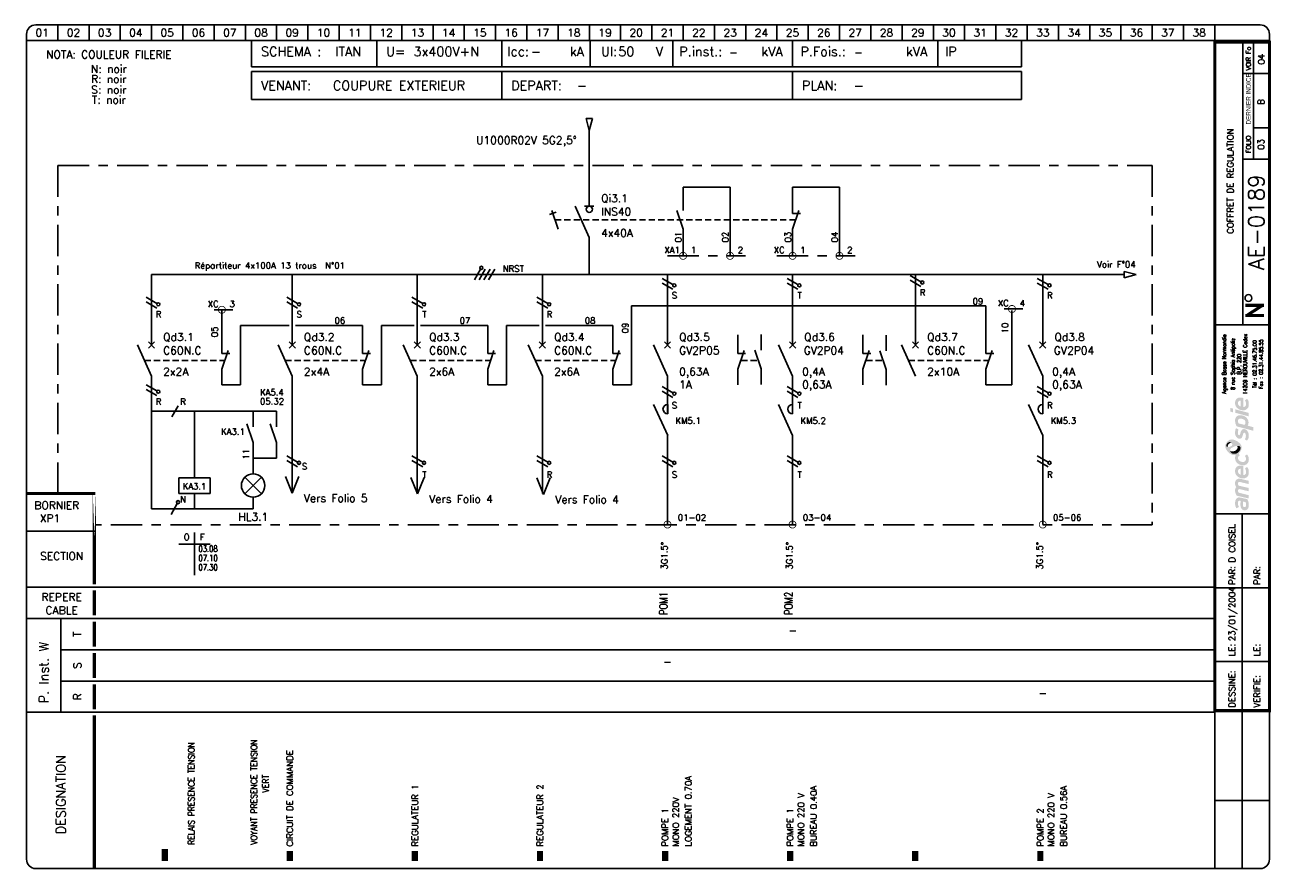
# Model space of a CAD drawing. Header units: millimetres. Extents: x 0 to 398, y -1 to 270.
import ezdxf
from ezdxf.enums import TextEntityAlignment as Align

# ---------------------------------------------------------------- set-up
doc = ezdxf.new("R2010")
doc.units = ezdxf.units.MM
doc.header["$LTSCALE"] = 20
doc.header["$MEASUREMENT"] = 0
for name, pattern in [('AXES', [0.95, 0.5, -0.15, 0.15, -0.15]), ('CONTINU', [0]), ('DISCONTINU', [0.15, 0.1, -0.05])]:
    doc.linetypes.add(name, pattern=pattern)
for name, color, linetype in [('POINTILLE', 5, 'DISCONTINU'), ('TEXTE', 3, 'Continuous'), ('TRAIAXE', 6, 'AXES'), ('TRAIFIN', 1, 'Continuous'), ('TRAIGROS', 2, 'Continuous'), ('TRAIMOY', 4, 'Continuous')]:
    doc.layers.add(name, color=color, linetype=linetype)
doc.styles.add('ROMANS8', font='ROMANS8.shx')
doc.styles.get("Standard").update_dxf_attribs({"font": 'simplex.shx'})
doc.styles.add('TEXTE', font='txt8', dxfattribs={"height": 2.5})
doc.styles.add('TXT', font='txt', dxfattribs={"width": 0.8})

# ---------------------------------------------------------------- blocks, each defined once
blk = doc.blocks.new('CART')
at = {"layer": 'TEXTE', "color": 7}
for p, q in [((72.02, 264.91), (72.02, 256.49)), ((112.02, 264.91), (112.02, 256.49)), ((152.02, 264.91), (152.02, 256.49)), ((180.26, 264.91), (180.26, 256.49)), ((206.73, 264.91), (206.73, 256.49)), ((244.98, 264.91), (244.98, 256.49)), ((291.46, 264.91), (291.46, 256.49)), ((318.22, 264.91), (318.22, 256.49)), ((318.22, 256.49), (72.02, 256.49)), ((72, 246), (72, 255)), ((72, 255), (318.25, 255)), ((152, 255), (152, 246)), ((245, 255), (245, 246)), ((318.25, 255), (318.25, 246)), ((318.25, 246), (72, 246)), ((11.02, 79.91), (11.02, 49.91))]:
    blk.add_line(p, q, dxfattribs=at)
at = {"layer": 'TEXTE', "color": 7, "const_width": 1}
for points in [[(395.77, 180.16), (389.77, 180.16)], [(390.27, 176.91), (395.27, 180.16)], [(395.77, 176.91), (389.77, 176.91)]]:
    blk.add_lwpolyline(points, dxfattribs=at)
at = {"layer": 'TEXTE', "color": 7}
blk.add_circle((390.78, 182.5), 1.08, dxfattribs=at)
at = {"layer": 'TRAIAXE', "color": 6}
for p, q in [((10.02, 119.91), (10.02, 224.91)), ((10.02, 224.91), (360.02, 224.91)), ((360.02, 224.91), (360.02, 109.91)), ((360.02, 109.91), (22.02, 109.91))]:
    blk.add_line(p, q, dxfattribs=at)
at = {"layer": 'TRAIFIN', "color": 7}
for p, q in [((10.02, 269.91), (10.02, 264.91)), ((20.02, 269.91), (20.02, 264.91)), ((30.02, 269.91), (30.02, 264.91)), ((40.02, 269.91), (40.02, 264.91)), ((50.02, 269.91), (50.02, 264.91)), ((60.02, 269.91), (60.02, 264.91)), ((70.02, 269.91), (70.02, 264.91)), ((80.02, 269.91), (80.02, 264.91)), ((90.02, 269.91), (90.02, 264.91)), ((100.02, 269.91), (100.02, 264.91)), ((110.02, 269.91), (110.02, 264.91)), ((120.02, 269.91), (120.02, 264.91)), ((130.02, 269.91), (130.02, 264.91)), ((140.02, 269.91), (140.02, 264.91)), ((150.02, 269.91), (150.02, 264.91)), ((160.02, 269.91), (160.02, 264.91)), ((170.02, 269.91), (170.02, 264.91)), ((180.02, 269.91), (180.02, 264.91)), ((190.02, 269.91), (190.02, 264.91)), ((200.02, 269.91), (200.02, 264.91)), ((210.02, 269.91), (210.02, 264.91)), ((220.02, 269.91), (220.02, 264.91)), ((230.02, 269.91), (230.02, 264.91)), ((240.02, 269.91), (240.02, 264.91)), ((250.02, 269.91), (250.02, 264.91)), ((260.02, 269.91), (260.02, 264.91)), ((270.02, 269.91), (270.02, 264.91)), ((280.02, 269.91), (280.02, 264.91)), ((290.02, 269.91), (290.02, 264.91)), ((300.02, 269.91), (300.02, 264.91)), ((310.02, 269.91), (310.02, 264.91)), ((320.02, 269.91), (320.02, 264.91)), ((330.02, 269.91), (330.02, 264.91)), ((340.02, 269.91), (340.02, 264.91)), ((350.02, 269.91), (350.02, 264.91)), ((360.02, 269.91), (360.02, 264.91)), ((370.02, 269.91), (370.02, 264.91)), ((380.02, 269.91), (380.02, 264.91)), ((392.43, 226.95), (392.43, 264.41)), ((392.43, 237), (396.98, 237))]:
    blk.add_line(p, q, dxfattribs=at)
at = {"layer": 'TRAIGROS', "color": 7}
for p, q in [((3.02, 269.91), (394.52, 269.91)), ((0.02, 266.91), (0.02, 264.91)), ((0.02, 264.91), (0.02, 2.91)), ((397.52, 264.91), (0.02, 264.91)), ((397.52, 264.91), (0.02, 264.91)), ((389.02, 173.91), (389.02, 264.41)), ((397.52, 266.91), (397.52, 264.91)), ((397.52, 2.91), (397.52, 264.91)), ((389.02, 254.41), (397.02, 254.41)), ((389.02, 226.92), (397.02, 226.92)), ((380.02, 173.91), (397.52, 173.91)), ((380.02, 113.43), (397.53, 113.43)), ((0.02, 107.91), (22.02, 107.91)), ((0.02, 89.91), (380.02, 89.91)), ((11.02, 79.91), (0.02, 79.91)), ((11.02, 79.91), (380.02, 79.91)), ((11.02, 69.91), (380.02, 69.91)), ((11.02, 59.91), (380.02, 59.91)), ((0.02, 49.91), (380.02, 49.91)), ((380.02, -0.12), (380.02, 50.43)), ((3.02, -0.09), (394.52, -0.09))]:
    blk.add_line(p, q, dxfattribs=at)
for points, const_width in [([(380.02, 264.41), (380.02, 50.43), (397.52, 50.43), (397.52, 264.41), (380.02, 264.41)], 1), ([(0.02, 119.91), (22.02, 119.91)], 1), ([(21.73, 88.91), (21.73, 80.91)], 1), ([(21.73, 78.91), (21.73, 70.91)], 1), ([(21.73, 68.91), (21.73, 60.91)], 1), ([(21.73, 58.91), (21.73, 50.91)], 1), ([(21.73, 48.91), (21.73, 43.38)], 1), ([(21.73, 43.38), (21.73, -0.09)], 1), ([(44.23, 6.14), (44.23, 2.27)], 2), ([(84.23, 5.5), (84.23, 2.27)], 2), ([(124.23, 5.5), (124.23, 2.27)], 2), ([(164.23, 5.5), (164.23, 2.27)], 2), ([(204.23, 5.5), (204.23, 2.27)], 2), ([(244.23, 5.5), (244.23, 2.27)], 2), ([(284.23, 5.5), (284.23, 2.27)], 2), ([(324.23, 5.5), (324.23, 2.27)], 2)]:
    blk.add_lwpolyline(points, dxfattribs=dict(at, const_width=const_width))
at = {"layer": 'TRAIGROS', "color": 7, "const_width": 1}
blk.add_lwpolyline([(21.73, 119.95), (21.73, 90.91)], close=True, dxfattribs=at)
at = {"layer": 'TRAIGROS', "color": 7}
for centre, start, end in [((3.02, 266.91), 90, 180), ((394.52, 266.91), 0, 90), ((3.02, 2.91), 180, 270), ((394.52, 2.91), 270, 0)]:
    blk.add_arc(centre, 3, start, end, dxfattribs=at)
at = {"layer": 'TRAIMOY', "color": 7}
for p, q in [((388.77, -0.1), (388.77, 113.43)), ((380.02, 89.73), (397.53, 89.73)), ((380.02, 66.18), (397.53, 66.18)), ((380.02, 21.66), (397.53, 21.66))]:
    blk.add_line(p, q, dxfattribs=at)
at = {"layer": 'TEXTE', "color": 7}
for s, p in [('01', (5.02, 267.41)), ('02', (15.02, 267.41)), ('03', (25.02, 267.41)), ('04', (35.02, 267.41)), ('05', (45.02, 267.41)), ('06', (55.02, 267.41)), ('07', (65.02, 267.41)), ('08', (75.02, 267.41)), ('09', (85.02, 267.41)), ('10', (95.02, 267.41)), ('11', (105.02, 267.41)), ('12', (115.02, 267.41)), ('13', (125.02, 267.41)), ('14', (135.02, 267.41)), ('15', (145.02, 267.41)), ('16', (155.02, 267.41)), ('17', (165.02, 267.41)), ('18', (175.02, 267.41)), ('19', (185.02, 267.41)), ('20', (195.02, 267.41)), ('21', (205.02, 267.41)), ('22', (215.02, 267.41)), ('23', (225.02, 267.41)), ('24', (235.02, 267.41)), ('25', (245.02, 267.41)), ('26', (255.02, 267.41)), ('27', (265.02, 267.41)), ('28', (275.02, 267.41)), ('29', (285.02, 267.41)), ('30', (295.02, 267.41)), ('31', (305.02, 267.41)), ('32', (315.02, 267.41)), ('33', (325.02, 267.41)), ('34', (335.02, 267.41)), ('35', (345.02, 267.41)), ('36', (355.02, 267.41)), ('37', (365.02, 267.41)), ('38', (375.02, 267.41))]:
    blk.add_text(s, height=2.5, dxfattribs=at).set_placement(p, align=Align.MIDDLE)
for s, height, p in [('kA', 3, (173.77, 259.91)), ('Ul:', 3, (183.77, 259.91)), ('P.inst.:', 3, (208.77, 259.91)), ('kVA', 3, (235.02, 259.91)), ('P.Fois.:', 3, (247.52, 259.91)), ('kVA', 3, (281.27, 259.91)), ('SCHEMA :', 3, (75.02, 259.91)), ('U=', 3, (115.02, 259.91)), ('Icc:', 3, (153.77, 259.91)), ('V', 3, (201.27, 259.91)), ('IP', 3, (293.77, 259.91)), ('VENANT:', 3, (75, 249)), ('DEPART:', 3, (155, 249)), ('PLAN:', 3, (248, 249)), ('BORNIER', 2.5, (2.52, 114.91))]:
    blk.add_text(s, height=height, dxfattribs=at).set_placement(p)
at = {"layer": 'TEXTE', "color": 7, "width": 0.867769}
blk.add_text('VOIR Fo', height=1.5, rotation=90, dxfattribs=at).set_placement((391.52, 255.41), (391.52, 262.91), align=Align.FIT)
at = {"layer": 'TEXTE', "color": 7, "style": 'TXT', "width": 0.8}
blk.add_text('DERNIER INDICE', height=1.5, rotation=90, dxfattribs=at).set_placement((391.52, 238.03))
at = {"layer": 'TEXTE', "color": 7}
for s, height, p in [('FOLIO', 1.5, (391.52, 231.67)), ('T', 2.5, (17.52, 74.91)), ('S', 2.5, (17.52, 64.91)), ('R', 2.5, (17.52, 54.91))]:
    blk.add_text(s, height=height, rotation=90, dxfattribs=at).set_placement(p, align=Align.CENTER)
for s, p in [('SECTION', (11.27, 98.66)), ('REPERE', (11.27, 85.59)), ('CABLE', (11.27, 81.3))]:
    blk.add_text(s, height=2.5, dxfattribs=at).set_placement(p, align=Align.CENTER)
for s, height, p in [('PAR:', 2, (386.53, 90.73)), ('PAR:', 2, (394.53, 90.73)), ('P. Inst. W', 3, (7.05, 52.81)), ('LE:', 2, (386.53, 67.86)), ('LE:', 2, (394.53, 67.86)), ('DESSINE:', 2, (386.53, 51.43)), ('VERIFIE:', 2, (394.53, 51.43)), ('DESIGNATION', 3, (12.52, 10.91))]:
    blk.add_text(s, height=height, rotation=90, dxfattribs=at).set_placement(p)
at = {"layer": 'TEXTE'}
for tag, p in [('FOLIO_SUIVANT', (395.92, 258.95)), ('INDICE', (395.81, 245.26)), ('FOLIO', (395.81, 231.67))]:
    blk.add_attdef(tag, text='', height=2, rotation=90, dxfattribs=at).set_placement(p, align=Align.CENTER)
at = {"layer": 'TEXTE', "color": 4}
for tag, p, height in [('REGIME_DE_NEUTRE', (98.77, 259.91), 3), ('TENSION', (123.77, 259.91), 3), ('ICC', (161.27, 259.91), 3), ('UI', (189.27, 259.91), 3), ('P_INSTAL', (224.73, 259.91), 2.5), ('PUISSSANCE_DE_FOISO', (264.73, 259.91), 2.5), ('VENANT_DE', (98, 249), 3), ('DEPART', (176, 249), 3), ('PLAN', (264.5, 249), 3)]:
    blk.add_attdef(tag, p, '', height=height, dxfattribs=at)
at = {"layer": 'TEXTE'}
blk.add_attdef('INTITULE_DU_PLAN', text='', height=2, rotation=90, dxfattribs=at).set_placement((385.02, 219.91), align=Align.MIDDLE)
at = {"layer": 'TEXTE', "color": 4}
blk.add_attdef('NUMERO', text='', height=5, rotation=90, dxfattribs=at).set_placement((395.81, 206.7), align=Align.CENTER)
at = {"layer": 'TEXTE'}
for tag, p in [('DESSINATEUR', (386.55, 97.87)), ('DATE', (386.53, 72.67))]:
    blk.add_attdef(tag, p, '', height=2, rotation=90, dxfattribs=at)
blk = doc.blocks.new('LOGO')
h = blk.add_hatch(color=187)
h.paths.add_polyline_path([(0.27, -25.15), (-0.26, -25.03), (-0.61, -25.01), (-0.96, -25.01), (-1.3, -25.15), (-1.56, -25.39), (-1.76, -25.66), (-1.92, -26.06), (-2.01, -26.61), (-2, -27.13), (-1.95, -27.54), (-1.82, -27.98), (-1.59, -28.49), (-0.78, -28.03), (-0.88, -27.84), (-0.99, -27.58), (-1.06, -27.27), (-1.09, -26.94), (-1.07, -26.65), (-1.03, -26.36), (-0.9, -26.15), (-0.74, -26.05), (-0.59, -26.04), (-0.23, -26.1), (-0.26, -26.47), (-0.29, -26.77), (-0.31, -27.1), (-0.31, -27.41), (-0.26, -27.77), (-0.19, -28.1), (-0.05, -28.44), (0.2, -28.78), (0.48, -28.98), (0.87, -29.11), (1.22, -29.1), (1.58, -29.04), (1.84, -28.87), (2.14, -28.53), (2.3, -28.16), (2.37, -27.71), (2.36, -27.1), (2.28, -26.51), (2.08, -25.89), (1.89, -25.54), (0.84, -25.3)])
h.paths.add_polyline_path([(0.54, -26.31), (1.32, -26.47), (1.41, -26.69), (1.48, -27.01), (1.49, -27.42), (1.48, -27.74), (1.4, -27.9), (1.29, -28.03), (1.14, -28.09), (0.96, -28.1), (0.81, -28.07), (0.69, -27.97), (0.6, -27.85), (0.54, -27.71), (0.5, -27.54), (0.49, -27.3), (0.49, -27.06), (0.5, -26.59)], flags=16)
h.paths.add_polyline_path([(-0.88, -23.47), (-0.97, -23.29), (-1.06, -23.08), (-1.08, -22.86), (-1.05, -22.63), (-0.97, -22.45), (-0.79, -22.36), (-0.5, -22.33), (2.29, -23.01), (2.29, -21.94), (-0.8, -21.24), (-0.96, -21.08), (-1.06, -20.77), (-1.1, -20.45), (-1, -20.2), (-0.87, -20.11), (-0.7, -20.03), (-0.48, -20.05), (2.29, -20.7), (2.29, -19.65), (-0.36, -19.01), (-0.65, -19), (-1.01, -19.01), (-1.3, -19.12), (-1.55, -19.28), (-1.77, -19.54), (-1.9, -19.8), (-1.98, -20), (-2.02, -20.38), (-2.01, -20.76), (-1.91, -21.13), (-1.79, -21.45), (-1.64, -21.71), (-1.75, -21.83), (-1.89, -22.08), (-1.98, -22.36), (-2.01, -22.66), (-2.01, -23), (-1.95, -23.36), (-1.85, -23.71), (-1.69, -24.08), (-1.5, -24.43), (2.29, -25.32), (2.29, -24.26)])
h.paths.add_polyline_path([(-0.19, -14.81), (-0.51, -14.81), (-0.91, -14.88), (-1.19, -15), (-1.42, -15.16), (-1.64, -15.38), (-1.83, -15.67), (-1.95, -15.97), (-2, -16.26), (-2.02, -16.52), (-2.01, -16.84), (-1.96, -17.15), (-1.84, -17.46), (-1.65, -17.81), (-1.41, -18.09), (-1.14, -18.33), (-0.89, -18.51), (-0.59, -18.68), (-0.17, -18.82), (0.24, -18.89), (0.59, -18.91), (0.98, -18.88), (1.37, -18.75), (1.77, -18.51), (2.17, -18.06), (2.33, -17.58), (2.38, -17.11), (2.38, -16.56), (2.33, -16.15), (2.2, -15.79), (2.03, -15.5), (1.82, -15.25), (1.14, -15.68), (1.3, -15.94), (1.42, -16.3), (1.49, -16.68), (1.49, -16.99), (1.43, -17.33), (1.23, -17.63), (0.99, -17.81), (0.79, -17.86), (0.6, -17.84), (0.6, -14.97), (0.23, -14.85)])
h.paths.add_polyline_path([(-0.26, -17.69), (-0.43, -17.64), (-0.58, -17.55), (-0.76, -17.39), (-0.9, -17.24), (-1.01, -17.02), (-1.06, -16.86), (-1.08, -16.63), (-1.06, -16.36), (-0.96, -16.16), (-0.83, -15.98), (-0.62, -15.87), (-0.44, -15.83), (-0.26, -15.83)], flags=16)
h.paths.add_polyline_path([(-0.09, -13.56), (-0.44, -13.4), (-0.74, -13.16), (-0.95, -12.9), (-1.04, -12.61), (-1.08, -12.36), (-1.02, -12.05), (-0.89, -11.83), (-0.73, -11.69), (-0.61, -11.61), (-0.5, -11.55), (-0.88, -10.89), (-1.08, -11.04), (-1.32, -11.18), (-1.51, -11.28), (-1.78, -11.38), (-1.87, -11.55), (-1.97, -11.89), (-2.01, -12.3), (-1.98, -12.76), (-1.82, -13.35), (-1.54, -13.76), (-1.25, -14.08), (-0.85, -14.34), (-0.48, -14.51), (-0.05, -14.65), (0.44, -14.71), (0.94, -14.69), (1.47, -14.5), (1.83, -14.25), (2.09, -13.94), (2.26, -13.6), (2.36, -13.21), (2.39, -12.82), (2.37, -12.43), (2.27, -11.98), (2.07, -11.58), (1.82, -11.23), (1.12, -11.67), (1.29, -11.95), (1.43, -12.27), (1.45, -12.61), (1.43, -12.96), (1.23, -13.36), (0.95, -13.57), (0.61, -13.63), (0.31, -13.63)])
h.paths.add_polyline_path([(1.25, -3.19), (0.94, -3.13), (0.59, -3.14), (0.32, -3.25), (0.1, -3.49), (-0.12, -3.81), (-0.25, -4.17), (-0.38, -4.62), (-0.46, -4.92), (-0.59, -5.03), (-0.74, -5.08), (-0.86, -5.03), (-0.96, -4.94), (-1.06, -4.74), (-1.12, -4.53), (-1.11, -4.23), (-1.07, -3.86), (-1.01, -3.51), (-0.93, -3.23), (-1.72, -2.85), (-1.84, -3.12), (-1.93, -3.4), (-1.97, -3.68), (-2, -3.98), (-2.02, -4.32), (-2, -4.65), (-1.94, -5.01), (-1.8, -5.31), (-1.64, -5.58), (-1.4, -5.84), (-1.11, -6.04), (-0.85, -6.17), (-0.56, -6.2), (-0.24, -6.15), (0.01, -5.99), (0.18, -5.81), (0.32, -5.51), (0.41, -5.18), (0.51, -4.86), (0.57, -4.63), (0.67, -4.45), (0.78, -4.33), (0.97, -4.29), (1.15, -4.35), (1.3, -4.55), (1.41, -4.85), (1.44, -5.24), (1.41, -5.62), (1.33, -5.91), (1.23, -6.15), (1.09, -6.39), (1.78, -6.81), (1.86, -6.74), (1.97, -6.61), (2.14, -6.32), (2.27, -6), (2.36, -5.62), (2.37, -5.24), (2.35, -4.86), (2.3, -4.52), (2.19, -4.21), (2.03, -3.92), (1.85, -3.65), (1.57, -3.35)])
h.paths.add_polyline_path([(1.14, 0.91), (0.82, 1.08), (0.5, 1.2), (0.1, 1.27), (-0.26, 1.3), (-0.73, 1.29), (-1.12, 1.19), (-1.38, 1.04), (-1.61, 0.8), (-1.77, 0.55), (-1.89, 0.33), (-1.98, 0.01), (-2.01, -0.32), (-1.99, -0.65), (-1.95, -1.02), (-1.88, -1.34), (-1.76, -1.63), (-1.63, -1.96), (-1.52, -2.24), (3.84, -3.66), (3.84, -2.51), (1.96, -2.01), (2.11, -1.85), (2.24, -1.56), (2.27, -1.32), (2.29, -1.04), (2.27, -0.75), (2.21, -0.44), (2.07, -0.1), (1.9, 0.2), (1.71, 0.44), (1.43, 0.71)])
h.paths.add_polyline_path([(0.98, -1.77), (-0.92, -1.28), (-0.98, -1.1), (-1.05, -0.84), (-1.07, -0.56), (-1.04, -0.29), (-0.94, -0.06), (-0.77, 0.11), (-0.53, 0.2), (-0.24, 0.22), (0.04, 0.2), (0.35, 0.13), (0.58, 0.05), (0.81, -0.07), (1.02, -0.24), (1.19, -0.46), (1.27, -0.68), (1.28, -0.93), (1.28, -1.16), (1.24, -1.43), (1.15, -1.61)], flags=16)
h.paths.add_polyline_path([(-1.97, 3.22), (-1.97, 2.11), (2.35, 0.95), (2.35, 2.06)])
h.paths.add_polyline_path([(-3.55, 3.65), (-3.55, 2.48), (-2.65, 2.25), (-2.65, 3.43)])
h.paths.add_polyline_path([(-0.19, 6.99), (-0.51, 6.99), (-0.91, 6.92), (-1.19, 6.81), (-1.42, 6.64), (-1.64, 6.43), (-1.83, 6.14), (-1.95, 5.83), (-2, 5.54), (-2.02, 5.28), (-2.01, 4.96), (-1.96, 4.66), (-1.84, 4.34), (-1.65, 4), (-1.41, 3.71), (-1.14, 3.48), (-0.89, 3.29), (-0.59, 3.12), (-0.17, 2.98), (0.24, 2.92), (0.59, 2.89), (0.98, 2.93), (1.37, 3.06), (1.77, 3.29), (2.17, 3.75), (2.33, 4.22), (2.38, 4.7), (2.38, 5.24), (2.33, 5.65), (2.2, 6.02), (2.03, 6.3), (1.82, 6.56), (1.14, 6.13), (1.3, 5.87), (1.42, 5.5), (1.49, 5.12), (1.49, 4.82), (1.43, 4.47), (1.23, 4.17), (0.99, 4), (0.79, 3.94), (0.6, 3.96), (0.6, 6.83), (0.23, 6.96)])
h.paths.add_polyline_path([(-0.26, 4.11), (-0.43, 4.16), (-0.58, 4.26), (-0.76, 4.42), (-0.9, 4.56), (-1.01, 4.78), (-1.06, 4.95), (-1.08, 5.17), (-1.06, 5.44), (-0.96, 5.64), (-0.83, 5.82), (-0.62, 5.93), (-0.44, 5.97), (-0.26, 5.97)], flags=16)
h = blk.add_hatch(color=135)
h.paths.add_polyline_path([(-2.62, -6.48), (-2.99, -6.44), (-3.33, -6.46), (-3.66, -6.54), (-3.9, -6.66), (-4.19, -6.88), (-4.48, -7.12), (-4.72, -7.4), (-4.9, -7.71), (-5.08, -8.08), (-5.15, -8.51), (-5.14, -8.84), (-5.03, -9.22), (-4.88, -9.56), (-4.68, -9.88), (-4.46, -10.22), (-4.19, -10.51), (-3.87, -10.81), (-3.57, -11.02), (-3.23, -11.21), (-2.91, -11.36), (-2.54, -11.44), (-2.16, -11.45), (-1.78, -11.38), (-1.51, -11.28), (-1.32, -11.18), (-1.08, -11.04), (-0.88, -10.89), (-0.73, -10.77), (-0.54, -10.54), (-0.29, -10.22), (-0.06, -9.77), (0.06, -9.2), (0.05, -8.64), (-0.11, -8.22), (-0.36, -7.85), (-0.69, -7.52), (-1.07, -7.21), (-1.43, -6.95), (-1.9, -6.73), (-2.27, -6.57)])
h.paths.add_polyline_path([(-2.94, -7.94), (-2.93, -8.06), (-2.93, -8.18), (-2.98, -8.34), (-3.08, -8.43), (-3.22, -8.54), (-3.43, -8.66), (-3.65, -8.75), (-3.89, -8.84), (-4.16, -8.87), (-4.34, -8.85), (-4.5, -8.82), (-4.67, -8.73), (-4.76, -8.58), (-4.8, -8.43), (-4.79, -8.24), (-4.75, -8.06), (-4.69, -7.92), (-4.59, -7.78), (-4.48, -7.64), (-4.34, -7.51), (-4.19, -7.41), (-4, -7.31), (-3.79, -7.28), (-3.58, -7.31), (-3.42, -7.38), (-3.25, -7.49), (-3.12, -7.62), (-3.02, -7.79)], flags=16)
h.paths.add_polyline_path([(-1.84, -8.57), (-1.32, -8.49), (-1.12, -8.49), (-0.87, -8.49), (-0.65, -8.57), (-0.45, -8.72), (-0.32, -8.9), (-0.26, -9.1), (-0.28, -9.35), (-0.35, -9.63), (-0.51, -9.97), (-0.73, -10.32), (-1.02, -10.58), (-1.39, -10.82), (-1.78, -10.98), (-2.23, -11.04), (-2.55, -11.01), (-2.82, -10.95), (-3.16, -10.77), (-3.4, -10.52), (-3.53, -10.28), (-3.6, -10.02), (-3.6, -9.73), (-3.5, -9.48), (-3.31, -9.23), (-3, -9.04), (-2.68, -8.88), (-2.26, -8.71)], flags=16)
h = blk.add_hatch(color=253)
h.paths.add_polyline_path([(-4, -7.31), (-4.19, -7.41), (-4.34, -7.51), (-4.48, -7.64), (-4.59, -7.78), (-4.69, -7.92), (-4.75, -8.06), (-4.79, -8.24), (-4.8, -8.43), (-4.76, -8.58), (-4.67, -8.73), (-4.5, -8.82), (-4.34, -8.85), (-4.36, -8.64), (-4.33, -8.43), (-4.27, -8.21), (-4.19, -8.05), (-4.09, -7.91), (-3.95, -7.79), (-3.82, -7.69), (-3.65, -7.62), (-3.47, -7.58), (-3.28, -7.58), (-3.12, -7.62), (-3.25, -7.49), (-3.42, -7.38), (-3.58, -7.31), (-3.79, -7.28)])
h.paths.add_polyline_path([(-0.87, -8.49), (-1.12, -8.49), (-1.32, -8.49), (-1.27, -8.65), (-1.22, -8.89), (-1.24, -9.17), (-1.31, -9.4), (-1.45, -9.63), (-1.67, -9.84), (-1.91, -10), (-2.2, -10.15), (-2.48, -10.22), (-2.71, -10.25), (-2.97, -10.24), (-3.22, -10.21), (-3.44, -10.12), (-3.6, -10.02), (-3.53, -10.28), (-3.4, -10.52), (-3.16, -10.77), (-2.82, -10.95), (-2.55, -11.01), (-2.23, -11.04), (-1.78, -10.98), (-1.39, -10.82), (-1.02, -10.58), (-0.73, -10.32), (-0.51, -9.97), (-0.35, -9.63), (-0.28, -9.35), (-0.26, -9.1), (-0.32, -8.9), (-0.45, -8.72), (-0.65, -8.57)])
at = {"color": 7, "style": 'ROMANS8', "width": 0.8}
for s, height, p in [('Agence Basse Normandie', 1.2384, (-4.85, 17.68)), ('8 rue Sophia Antipolis', 1.2384, (-2.12, 17.68)), ('14209 HEROUVILLE Cedex', 1.2384, (1.84, 17.68)), ('B.P. 220', 1.238, (-0.08, 17.68)), ('Tél : 02.31.46.75.00', 1.2384, (4.88, 17.68)), ('Fax : 02.31.44.85.55', 1.2384, (6.91, 17.68))]:
    blk.add_text(s, height=height, rotation=90, dxfattribs=at).set_placement(p, align=Align.CENTER)
blk = doc.blocks.new('R11')
at = {"layer": 'TRAIFIN'}
blk.add_line((0, 0), (0, 10), dxfattribs=at)
at = {"layer": 'TRAIGROS'}
blk.add_line((-2, 16), (0, 10), dxfattribs=at)
blk = doc.blocks.new('X30')
at = {"linetype": 'CONTINU'}
for points in [[(-2.65, 1.1), (2.65, 6.4)], [(2.65, 1.1), (-2.65, 6.4)]]:
    blk.add_lwpolyline(points, dxfattribs=at)
blk.add_circle((0, 3.75), 3.75, dxfattribs=at)
blk = doc.blocks.new('X66')
at = {"linetype": 'Continuous'}
blk.add_lwpolyline([(-1.73, 2.5), (1.73, 0.5)], dxfattribs=at)
blk.add_circle((2.17, 0.25), 0.5, dxfattribs=at)
blk = doc.blocks.new('R1')
at = {"layer": 'TRAIFIN'}
for p, q in [((0.005005, 9.98501), (0.005005, 14.98501)), ((-4.994995, 4.98501), (-4.994995, 9.98501)), ((-4.994995, 9.98501), (5.005005, 9.98501)), ((5.005005, 9.98501), (5.005005, 4.98501)), ((5.005005, 4.98501), (-4.994995, 4.98501)), ((0.005005, -0.01499), (0.005005, 4.98501))]:
    blk.add_line(p, q, dxfattribs=at)
blk = doc.blocks.new('X62')
at = {"linetype": 'Continuous'}
for points in [[(-1.73, 2.5), (1.73, 0.5)], [(-1.73, 1), (1.73, -1)]]:
    blk.add_lwpolyline(points, dxfattribs=at)
blk.add_circle((2.17, 0.25), 0.5, dxfattribs=at)
blk = doc.blocks.new('U75')
at = {"layer": 'TRAIFIN', "const_width": 0.25}
blk.add_lwpolyline([(-1.125, 0, 1), (1.125, 0, 1)], format="xyb", close=True, dxfattribs=at)
blk = doc.blocks.new('U3')
at = {"layer": 'TRAIGROS'}
for p, q in [((0, -10), (-4.5, 0)), ((-1, 1), (1, -1)), ((-1, -1), (1, 1))]:
    blk.add_line(p, q, dxfattribs=at)
blk = doc.blocks.new('X59')
at = {"linetype": 'Continuous'}
blk.add_lwpolyline([(-1.73, 1), (1.73, -1)], dxfattribs=at)
blk = doc.blocks.new('X05')
at = {"layer": 'TRAIFIN'}
for p, q in [((0, 8), (0, 2)), ((0, -8), (0, -3))]:
    blk.add_line(p, q, dxfattribs=at)
at = {"layer": 'TRAIGROS'}
for p, q in [((2, 3), (0, -3)), ((0, 2), (2.5, 2))]:
    blk.add_line(p, q, dxfattribs=at)
blk = doc.blocks.new('X09')
for points in [[(2.25, 1.75), (4.35, 2.45)], [(5, -3), (3, 3)]]:
    blk.add_lwpolyline(points)
blk = doc.blocks.new('U6')
at = {"layer": 'TRAIFIN'}
blk.add_circle((0, -1), 1, dxfattribs=at)
at = {"layer": 'TRAIGROS'}
for p, q in [((0, -10), (-4.5, 0)), ((-1.5, 0), (1.5, 0))]:
    blk.add_line(p, q, dxfattribs=at)
blk = doc.blocks.new('R101', base_point=(222.38, 164.86))
at = {"layer": 'TRAIGROS'}
for p, q in [((222.38, 165.89), (226.25, 164.86)), ((222.38, 163.82), (222.38, 165.89)), ((226.25, 164.86), (222.38, 163.82))]:
    blk.add_line(p, q, dxfattribs=at)
blk = doc.blocks.new('X04')
at = {"layer": 'TRAIFIN'}
for p, q in [((0, 8), (0, 3)), ((0, -8), (0, -3))]:
    blk.add_line(p, q, dxfattribs=at)
at = {"layer": 'TRAIGROS'}
blk.add_line((-2, 3), (0, -3), dxfattribs=at)
blk = doc.blocks.new('X64')
at = {"linetype": 'Continuous'}
for points in [[(-1.73, 2.5), (1.73, 0.5)], [(-1.73, 1), (1.73, -1)], [(-1.73, -0.5), (1.73, -2.5)], [(-1.73, -2), (1.73, -4)]]:
    blk.add_lwpolyline(points, dxfattribs=at)
blk.add_circle((2.17, 0.25), 0.5, dxfattribs=at)
blk = doc.blocks.new('U2')
at = {"layer": 'TRAIFIN'}
blk.add_arc((0, -1.5), 1.5, 90, 270, dxfattribs=at)
at = {"layer": 'TRAIGROS'}
blk.add_line((0, -10), (-4.5, 0), dxfattribs=at)
at = {"layer": 'TRAIMOY'}
blk.add_line((0, -3), (0, 0), dxfattribs=at)

msp = doc.modelspace()

# ---------------------------------------------------------------- linework, layer by layer
at = {"layer": 'POINTILLE'}
for p, q in [((246, 207.5), (169, 207.5)), ((37.75, 162.5), (63.33, 162.5)), ((82.75, 162.5), (108.33, 162.5)), ((122.75, 162.5), (148.33, 162.5)), ((162.75, 162.5), (188.33, 162.5)), ((228.6, 162.5), (234.27, 162.5)), ((268.57, 162.5), (274.24, 162.5)), ((282.07, 162.5), (307.66, 162.5))]:
    msp.add_line(p, q, dxfattribs=at)
at = {"layer": 'TEXTE'}
for p, q in [((85, 120.09), (82.89, 125.36)), ((87.11, 125.36), (85, 120.09)), ((125.08, 119.83), (122.97, 125.11)), ((127.2, 125.11), (125.08, 119.83)), ((165.38, 119.67), (163.27, 124.94)), ((167.49, 124.94), (165.38, 119.67))]:
    msp.add_line(p, q, dxfattribs=at)
at = {"layer": 'TRAIAXE'}
for p, q in [((205, 196), (230, 196)), ((240, 196), (265, 196)), ((60.03, 178.75), (65.99, 178.75)), ((312.69, 179), (318.65, 179))]:
    msp.add_line(p, q, dxfattribs=at)
at = {"layer": 'TRAIFIN'}
for p, q in [((210, 218), (225, 218)), ((210, 215.5), (210, 218)), ((225, 218), (225, 196)), ((245, 218), (260, 218)), ((245, 215.5), (245, 218)), ((260, 218), (260, 196)), ((210, 199.5), (210, 196)), ((245, 199.5), (245, 196)), ((193.5, 154.75), (193.5, 179.99)), ((193.5, 179.99), (306.82, 179.99)), ((306.82, 170.75), (306.82, 179.99)), ((62.5, 170.75), (62.5, 178.75)), ((315.12, 154.75), (315.12, 178.48)), ((68.5, 154.75), (68.5, 173.75)), ((68.5, 173.75), (84, 173.75)), ((86, 173.75), (107.5, 173.75)), ((107.5, 170.75), (107.5, 173.75)), ((113.5, 154.75), (113.5, 173.75)), ((113.5, 173.75), (124, 173.75)), ((126, 173.75), (147.5, 173.75)), ((147.5, 170.75), (147.5, 173.75)), ((153.5, 173.75), (164, 173.75)), ((153.5, 154.75), (153.5, 173.75)), ((166, 173.75), (187.5, 173.75)), ((187.5, 170.75), (187.5, 173.75)), ((62.5, 154.75), (68.5, 154.75)), ((107.5, 154.75), (113.5, 154.75)), ((147.5, 154.75), (153.5, 154.75)), ((187.5, 154.75), (193.5, 154.75)), ((306.82, 154.75), (315.12, 154.75)), ((40, 146.25), (40, 115)), ((79.96, 146.25), (40, 146.25)), ((53.75, 130), (53.75, 146.25)), ((72.5, 141.25), (72.5, 146.25)), ((79.96, 141.25), (79.96, 146.25)), ((79.96, 131.25), (79.96, 136.25)), ((72.5, 118.75), (72.5, 115)), ((72.5, 115), (40, 115)), ((48.75, 103.75), (58.75, 103.75)), ((53.75, 107.5), (53.75, 93.75))]:
    msp.add_line(p, q, dxfattribs=at)
msp.add_lwpolyline([(79.96, 131.25), (72.5, 131.25)], dxfattribs=at)
at = {"layer": 'TRAIFIN', "const_width": 0.25}
for points in [[(203.88, 110, 1), (206.12, 110, 1)], [(243.88, 110, 1), (246.12, 110, 1)], [(323.88, 110, 1), (326.12, 110, 1)]]:
    msp.add_lwpolyline(points, format="xyb", close=True, dxfattribs=at)
at = {"layer": 'TRAIGROS'}
msp.add_line((77.96, 142.25), (79.96, 136.25), dxfattribs=at)
for points in [[(180, 211.91), (180, 236.25)], [(180, 201.91), (180, 190)], [(40, 190), (350.75, 190)]]:
    msp.add_lwpolyline(points, dxfattribs=at)
at = {"layer": 'TRAIMOY'}
for p, q in [((40, 190), (40, 167.5)), ((85, 190), (85, 167.5)), ((125, 190), (125, 167.5)), ((165, 190), (165, 167.5)), ((205, 190), (205, 167.5)), ((245, 190), (245, 167.5)), ((284.32, 190), (284.32, 167.5)), ((325, 190), (325, 167.5)), ((40, 157.5), (40, 146.25)), ((85, 157.5), (85, 120.09)), ((125, 157.5), (125, 145.41)), ((165, 157.5), (165, 119.96)), ((205, 157.5), (205, 145.41)), ((245, 157.5), (245, 145.41)), ((325, 157.5), (325, 145.41)), ((125, 119.8), (125, 146.64)), ((205, 110), (205, 138.61)), ((245, 110), (245, 138.49)), ((325, 110), (325, 138.49))]:
    msp.add_line(p, q, dxfattribs=at)

# ---------------------------------------------------------------- block references
msp.add_blockref('LOGO', (388.52, 143.67))
at = {"layer": 'TEXTE'}
msp.add_blockref('CART', (0, 0), dxfattribs=at).add_auto_attribs({'INTITULE_DU_PLAN': 'COFFRET DE REGULATION', 'NUMERO': 'AE-0189', 'FOLIO': '03', 'FOLIO_SUIVANT': '04', 'INDICE': 'B', 'DESSINATEUR': 'D COISEL', 'DATE': '23/01/2004', 'REGIME_DE_NEUTRE': 'ITAN', 'TENSION': '3x400V+N', 'ICC': '-', 'UI': '50', 'P_INSTAL': '-', 'PUISSSANCE_DE_FOISO': '-', 'VENANT_DE': 'COUPURE EXTERIEUR', 'DEPART': '-', 'PLAN': '-'})
for name, p in [('X09', (165, 207.5)), ('U3', (40, 167.5))]:
    msp.add_blockref(name, p, dxfattribs=at)
at = {"layer": 'TRAIFIN'}
for name, p, rotation in [('R101', (180, 240), 270), ('X64', (145.75, 190), 90), ('X59', (47.5, 146.25), 90), ('X66', (48.75, 115), 90)]:
    msp.add_blockref(name, p, dxfattribs=dict(at, rotation=rotation))
for name, p in [('U75', (210, 196)), ('U75', (225, 196)), ('U75', (245, 196)), ('U75', (260, 196)), ('X62', (205, 186.29)), ('X62', (245, 186.29)), ('X62', (284.32, 187.22)), ('X62', (325, 186.29)), ('R101', (351, 190)), ('X62', (40, 180.25)), ('U75', (62.5, 178.75)), ('X62', (85, 180.25)), ('X62', (125, 180.25)), ('X62', (165, 180.25)), ('U75', (315.16, 179)), ('U3', (85, 167.5)), ('U3', (125, 167.5)), ('U3', (165, 167.5)), ('U3', (205, 167.5)), ('U3', (245, 167.5)), ('U3', (284.32, 167.5)), ('U3', (325, 167.5)), ('X62', (40, 152.25)), ('X62', (205, 151.64)), ('X62', (245, 151.64)), ('X62', (325, 151.64)), ('U2', (205.06, 148.46)), ('U2', (245, 148.46)), ('U2', (325, 148.46)), ('R11', (72.5, 126.25)), ('X62', (85, 129.5)), ('X62', (125, 129.5)), ('X62', (165, 129.5)), ('X62', (205, 129.5)), ('X62', (245, 129.5)), ('X62', (325, 129.5)), ('R1', (53.75, 115))]:
    msp.add_blockref(name, p, dxfattribs=at)
at = {"layer": 'TRAIGROS'}
for name, p in [('X04', (210, 207.5)), ('X05', (245, 207.5)), ('U6', (180, 211.91)), ('X05', (62.5, 162.75)), ('X05', (107.5, 162.75)), ('X05', (147.5, 162.75)), ('X05', (187.5, 162.75)), ('X05', (227.5, 162.75)), ('X04', (234.98, 162.85)), ('X05', (267.5, 162.75)), ('X04', (274.95, 162.6)), ('X05', (306.82, 162.75))]:
    msp.add_blockref(name, p, dxfattribs=at)
at = {"layer": 'TRAIMOY'}
msp.add_blockref('X30', (72.5, 118.75), dxfattribs=at)

# ---------------------------------------------------------------- texts
at = {"layer": 'TEXTE'}
for s, height, p in [('NOTA: COULEUR FILERIE', 2.5, (26.37, 260.43)), ('N: noir', 2.5, (26.37, 255.88)), ('R: noir', 2.5, (26.37, 252.66)), ('T: noir', 2.5, (26.37, 246.01)), ('S: noir', 2.5, (26.37, 249.23)), ('Voir F°04', 2, (348.54, 193.3)), ('S', 2, (207.25, 183.34)), ('T', 2, (247.25, 183.34)), ('R', 2, (286.57, 184.27)), ('R', 2, (327.25, 183.34)), ('09', 2, (304.28, 181.44)), ('R', 2, (42.25, 177.3)), ('S', 2, (87.25, 177.3)), ('06', 2, (100.25, 175.3)), ('T', 2, (127.25, 177.3)), ('07', 2, (140.25, 175.3)), ('R', 2, (167.25, 177.3)), ('08', 2, (180.25, 175.3)), ('R', 2, (42.25, 149.3)), ('R', 2, (50.08, 149.3)), ('S', 2, (207.25, 148.14)), ('T', 2, (247.25, 148.14)), ('R', 2, (327.25, 148.14)), ('S', 2, (88.95, 128.63)), ('T', 2, (127.25, 126)), ('R', 2, (167.25, 126)), ('S', 2, (207.25, 126)), ('T', 2, (247.25, 126)), ('R', 2, (327.25, 126)), ('N', 2, (50.08, 118.05))]:
    msp.add_text(s, height=height, dxfattribs=at).set_placement(p, align=Align.MIDDLE)
for s, height, p in [('U1000R02V 5G2,5°', 2.5, (143.84, 231.75)), ('Qi3.1', 2.5, (183.75, 213.16)), ('INS40', 2.5, (183.75, 208.88)), ('4x40A', 2.5, (183.75, 202.09)), ('XA1', 2, (203.97, 196.86)), ('1', 2, (212.46, 196.86)), ('2', 2, (227.46, 196.86)), ('XC', 2, (238.97, 196.86)), ('1', 2, (247.46, 196.86)), ('2', 2, (262.46, 196.86)), ('Répartiteur 4x100A 13 trous  N°01', 2, (53.79, 191.91)), ('NRST', 2, (152.29, 190.91)), ('XC', 2, (57.97, 179.61)), ('3', 2, (64.96, 179.61)), ('XC', 2, (310.63, 179.86)), ('4', 2, (317.62, 179.86)), ('Qd3.1', 2.5, (43.75, 168.75)), ('Qd3.2', 2.5, (88.75, 168.75)), ('Qd3.3', 2.5, (128.75, 168.75)), ('Qd3.4', 2.5, (168.75, 168.75)), ('Qd3.5', 2.5, (208.75, 168.75)), ('Qd3.6', 2.5, (248.75, 168.75)), ('Qd3.7', 2.5, (288.07, 168.75)), ('Qd3.8', 2.5, (328.75, 168.75)), ('C60N.C', 2.5, (43.75, 164.46)), ('C60N.C', 2.5, (88.75, 164.46)), ('C60N.C', 2.5, (128.75, 164.46)), ('C60N.C', 2.5, (168.75, 164.46)), ('GV2P05', 2.5, (208.75, 164.46)), ('GV2P04', 2.5, (248.58, 164.46)), ('C60N.C', 2.5, (288.07, 164.46)), ('GV2P04', 2.5, (328.58, 164.46)), ('2x2A', 2.5, (43.75, 157.68)), ('2x4A', 2.5, (88.75, 157.68)), ('2x6A', 2.5, (128.75, 157.68)), ('2x6A', 2.5, (168.75, 157.68)), ('0,63A', 2.5, (208.75, 157.68)), ('0,4A', 2.5, (248.04, 157.68)), ('2x10A', 2.5, (288.07, 157.68)), ('0,4A', 2.5, (328.04, 157.68)), ('1A', 2.5, (208.75, 153.56)), ('0,63A', 2.5, (248.04, 153.56)), ('0,63A', 2.5, (328.04, 153.56)), ('KA5.4', 2, (74.68, 151.31)), ('05.32', 2, (74.68, 148.41)), ('KM5.1', 2, (207.52, 142.22)), ('KM5.2', 2, (247.52, 142.22)), ('KM5.3', 2, (327.52, 142.22)), ('KA3.1', 2, (62.21, 138.75)), ('Vers Folio 5', 2.5, (88.75, 117.2)), ('Vers Folio 4', 2.5, (128.83, 116.94)), ('Vers Folio 4', 2.5, (169.13, 116.78)), ('HL3.1', 2.5, (67.76, 111.23)), ('01-02', 2, (208.28, 111.25)), ('03-04', 2, (248.28, 111.25)), ('05-06', 2, (328.28, 111.25))]:
    msp.add_text(s, height=height, dxfattribs=at).set_placement(p)
for s, p in [('01', (208.5, 202)), ('02', (223.5, 202)), ('03', (243.5, 202)), ('04', (258.5, 202)), ('05', (60.16, 171.65)), ('09', (191.48, 172.91)), ('10', (312.92, 172.91))]:
    msp.add_text(s, height=2, rotation=90, dxfattribs=at).set_placement(p, align=Align.MIDDLE)
for s, p in [('11', (71.25, 132.5)), ('3G1.5°', (205, 100)), ('3G1.5°', (245, 100)), ('3G1.5°', (325, 100))]:
    msp.add_text(s, height=2, rotation=90, dxfattribs=at).set_placement(p, align=Align.CENTER)
at = {"layer": 'TEXTE', "width": 1.009615}
msp.add_text('KA3.1', height=2, dxfattribs=at).set_placement((50, 121.25), (57.5, 121.25), align=Align.FIT)
at = {"layer": 'TEXTE', "color": 4}
msp.add_text(' XP1', height=2.5, dxfattribs=at).set_placement((2.52, 110.74))
at = {"layer": 'TEXTE'}
for s, p in [('O', (51.25, 105)), ('F', (56.25, 105))]:
    msp.add_text(s, height=2, dxfattribs=at).set_placement(p, align=Align.CENTER)
at = {"layer": 'TEXTE', "width": 0.8}
for s, p in [('03.08', (55, 101.25)), ('07.10', (55, 98.27)), ('07.30', (55, 95.29))]:
    msp.add_text(s, height=2, dxfattribs=at).set_placement(p)
at = {"layer": 'TEXTE', "style": 'TEXTE', "width": 0.8}
for s, p in [('POM1', (204.96, 84.76)), ('POM2', (244.96, 84.76))]:
    msp.add_text(s, height=2.5, rotation=90, dxfattribs=at).set_placement(p, align=Align.CENTER)
at = {"layer": 'TEXTE', "style": 'TEXTE'}
for p in [(245.04, 74.91), (205.04, 64.91), (325.04, 54.91)]:
    msp.add_text('-', height=2.5, dxfattribs=at).set_placement(p, align=Align.CENTER)
at = {"layer": 'TEXTE', "width": 0.9}
for s, p in [('VOYANT PRESENCE TENSION', (73.75, 7.5)), ('RELAIS PRESENCE TENSION', (53.75, 7.5)), ('VERT', (77.49, 24.24))]:
    msp.add_text(s, height=2, rotation=90, dxfattribs=at).set_placement(p)
at = {"layer": 'TEXTE', "ltscale": 0.9}
for s, p in [('CIRCUIT DE COMMANDE', (85.23, 6.96)), ('LOGEMENT 0.70A', (212.7, 6.96)), ('REGULATEUR 1', (125.23, 6.96)), ('REGULATEUR 2', (165.23, 6.96)), ('BUREAU 0.40A', (252.7, 6.96)), ('BUREAU 0.56A', (332.7, 6.96)), ('MONO 220V', (208.66, 6.96)), ('MONO 220 V', (248.66, 6.96)), ('MONO 220 V', (328.66, 6.96)), ('POMPE 1', (205.23, 6.96)), ('POMPE 1', (245.23, 6.96)), ('POMPE 2', (325.23, 6.96))]:
    msp.add_text(s, height=2, rotation=90, dxfattribs=at).set_placement(p)

doc.saveas('drawing.dxf')
